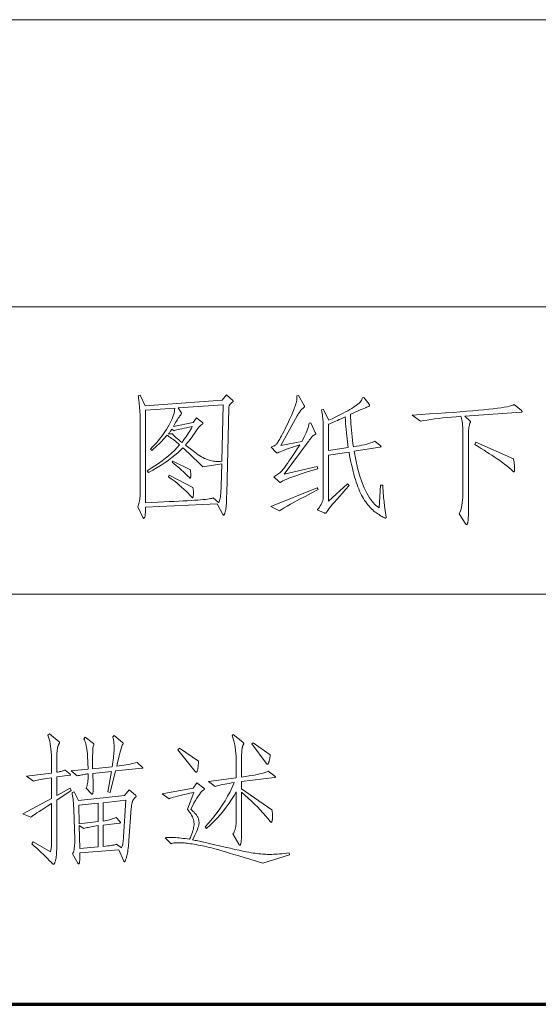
# Model space of a CAD drawing. Extents: x 0 to 1189, y 0 to 841.
# Tile 111 of 132: x 1070 to 1082, y 76 to 100. Entities that reach past the tile are written whole.
import ezdxf

# ---------------------------------------------------------------- set-up
doc = ezdxf.new("R2010")
doc.units = 0

msp = doc.modelspace()

# ---------------------------------------------------------------- linework, layer by layer
at = {"color": 7, "lineweight": 13}
for p, q in [((1169, 100), (989, 100)), ((1169, 93), (989, 93)), ((1169, 86), (989, 86))]:
    msp.add_line(p, q, dxfattribs=at)
at = {"color": 5, "lineweight": 70}
msp.add_line((989, 76), (1169, 76), dxfattribs=at)
at = {"color": 7, "lineweight": 13}
for points in [[(1074.703, 90.86), (1074.859, 90.714), (1074.861, 90.712), (1074.863, 90.711), (1074.865, 90.71), (1074.866, 90.708), (1074.867, 90.706), (1074.868, 90.705), (1074.869, 90.703), (1074.869, 90.702), (1074.87, 90.7), (1074.87, 90.698), (1074.87, 90.696), (1074.869, 90.695), (1074.868, 90.693), (1074.866, 90.69), (1074.864, 90.688), (1074.861, 90.686), (1074.858, 90.684), (1074.854, 90.681), (1074.85, 90.678), (1074.845, 90.676), (1074.84, 90.673), (1074.835, 90.669), (1074.83, 90.665), (1074.825, 90.66), (1074.819, 90.655), (1074.814, 90.649), (1074.808, 90.643), (1074.802, 90.636), (1074.796, 90.628), (1074.79, 90.62), (1074.784, 90.612), (1074.779, 90.603), (1074.774, 90.594), (1074.77, 90.585), (1074.766, 90.576), (1074.764, 90.566), (1074.761, 90.557), (1074.76, 90.547), (1074.759, 90.537), (1074.759, 90.527), (1074.71, 88.445), (1074.708, 88.379), (1074.707, 88.318), (1074.704, 88.262), (1074.701, 88.211), (1074.698, 88.165), (1074.694, 88.124), (1074.69, 88.088), (1074.686, 88.058), (1074.681, 88.032), (1074.675, 88.011), (1074.67, 87.994), (1074.665, 87.979), (1074.66, 87.965), (1074.656, 87.954), (1074.652, 87.944), (1074.648, 87.936), (1074.645, 87.929), (1074.642, 87.925), (1074.64, 87.922), (1074.637, 87.921), (1074.635, 87.921), (1074.633, 87.922), (1074.631, 87.923), (1074.629, 87.924), (1074.627, 87.926), (1074.625, 87.927), (1074.623, 87.93), (1074.621, 87.932), (1074.619, 87.935), (1074.616, 87.939), (1074.474, 88.202), (1072.729, 88.119), (1072.729, 88.079), (1072.729, 88.043), (1072.728, 88.01), (1072.726, 87.98), (1072.724, 87.955), (1072.722, 87.932), (1072.72, 87.913), (1072.717, 87.898), (1072.714, 87.886), (1072.71, 87.878), (1072.706, 87.872), (1072.703, 87.866), (1072.7, 87.861), (1072.697, 87.857), (1072.694, 87.853), (1072.691, 87.85), (1072.689, 87.848), (1072.686, 87.846), (1072.684, 87.845), (1072.682, 87.845), (1072.681, 87.845), (1072.679, 87.846), (1072.677, 87.846), (1072.676, 87.848), (1072.674, 87.849), (1072.673, 87.851), (1072.671, 87.853), (1072.67, 87.856), (1072.668, 87.859), (1072.667, 87.862), (1072.538, 88.129), (1072.55, 88.154), (1072.56, 88.18), (1072.569, 88.209), (1072.576, 88.24), (1072.583, 88.274), (1072.588, 88.31), (1072.592, 88.349), (1072.595, 88.39), (1072.597, 88.434), (1072.597, 88.48), (1072.597, 90.336), (1072.597, 90.348), (1072.597, 90.362), (1072.596, 90.379), (1072.595, 90.398), (1072.594, 90.419), (1072.592, 90.442), (1072.591, 90.468), (1072.589, 90.496), (1072.586, 90.526), (1072.584, 90.558), (1072.581, 90.59), (1072.578, 90.622), (1072.575, 90.652), (1072.572, 90.681), (1072.569, 90.709), (1072.566, 90.735), (1072.562, 90.76), (1072.559, 90.784), (1072.556, 90.807), (1072.552, 90.828), (1072.597, 90.849), (1072.719, 90.589), (1074.599, 90.724)], [(1076.93, 89.056), (1076.782, 89.01), (1076.648, 88.968), (1076.526, 88.928), (1076.419, 88.892), (1076.324, 88.86), (1076.243, 88.83), (1076.175, 88.804), (1076.121, 88.78), (1076.08, 88.76), (1076.053, 88.743), (1076.047, 88.739), (1076.042, 88.736), (1076.037, 88.733), (1076.033, 88.73), (1076.029, 88.728), (1076.025, 88.726), (1076.021, 88.724), (1076.018, 88.723), (1076.015, 88.723), (1076.013, 88.723), (1076.01, 88.723), (1076.008, 88.723), (1076.006, 88.724), (1076.003, 88.724), (1076.001, 88.725), (1075.999, 88.726), (1075.997, 88.728), (1075.994, 88.729), (1075.992, 88.731), (1075.99, 88.733), (1075.858, 88.861), (1075.884, 88.875), (1075.909, 88.889), (1075.934, 88.905), (1075.957, 88.921), (1075.98, 88.938), (1076.002, 88.955), (1076.023, 88.974), (1076.043, 88.993), (1076.062, 89.014), (1076.08, 89.035), (1076.101, 89.06), (1076.126, 89.093), (1076.155, 89.134), (1076.189, 89.182), (1076.228, 89.239), (1076.271, 89.302), (1076.319, 89.374), (1076.371, 89.453), (1076.428, 89.54), (1076.49, 89.635), (1076.423, 89.614), (1076.361, 89.594), (1076.301, 89.575), (1076.245, 89.556), (1076.192, 89.538), (1076.143, 89.52), (1076.097, 89.503), (1076.055, 89.486), (1076.016, 89.47), (1075.98, 89.455), (1075.975, 89.452), (1075.97, 89.45), (1075.966, 89.448), (1075.961, 89.446), (1075.957, 89.444), (1075.953, 89.443), (1075.949, 89.442), (1075.945, 89.441), (1075.942, 89.441), (1075.938, 89.441), (1075.935, 89.441), (1075.931, 89.441), (1075.928, 89.442), (1075.925, 89.443), (1075.922, 89.445), (1075.919, 89.447), (1075.916, 89.449), (1075.913, 89.452), (1075.91, 89.455), (1075.907, 89.458), (1075.792, 89.583), (1075.811, 89.589), (1075.828, 89.595), (1075.844, 89.602), (1075.86, 89.609), (1075.874, 89.616), (1075.887, 89.624), (1075.9, 89.633), (1075.911, 89.642), (1075.922, 89.651), (1075.931, 89.661), (1075.941, 89.674), (1075.954, 89.692), (1075.968, 89.715), (1075.985, 89.743), (1076.004, 89.777), (1076.025, 89.816), (1076.049, 89.86), (1076.074, 89.909), (1076.102, 89.964), (1076.132, 90.024), (1076.163, 90.085), (1076.191, 90.143), (1076.218, 90.199), (1076.243, 90.251), (1076.266, 90.301), (1076.287, 90.349), (1076.307, 90.393), (1076.324, 90.435), (1076.34, 90.475), (1076.354, 90.511), (1076.367, 90.545), (1076.378, 90.576), (1076.388, 90.606), (1076.397, 90.633), (1076.404, 90.657), (1076.41, 90.68), (1076.414, 90.7), (1076.418, 90.718), (1076.42, 90.734), (1076.42, 90.747), (1076.42, 90.759), (1076.42, 90.77), (1076.42, 90.78), (1076.42, 90.79), (1076.42, 90.798), (1076.419, 90.807), (1076.419, 90.814), (1076.418, 90.821), (1076.418, 90.827), (1076.417, 90.832), (1076.458, 90.842), (1076.601, 90.599), (1076.602, 90.597), (1076.603, 90.594), (1076.604, 90.591), (1076.605, 90.588), (1076.606, 90.586), (1076.607, 90.583), (1076.607, 90.58), (1076.607, 90.577), (1076.608, 90.574), (1076.608, 90.572), (1076.607, 90.569), (1076.607, 90.566), (1076.605, 90.563), (1076.603, 90.559), (1076.601, 90.556), (1076.598, 90.552), (1076.594, 90.549), (1076.59, 90.545), (1076.585, 90.541), (1076.58, 90.537), (1076.565, 90.525), (1076.55, 90.512), (1076.534, 90.496), (1076.519, 90.48), (1076.505, 90.461), (1076.49, 90.442), (1076.475, 90.42), (1076.46, 90.397), (1076.445, 90.372), (1076.431, 90.346), (1076.032, 89.618), (1076.542, 89.722), (1076.573, 89.777), (1076.601, 89.829), (1076.626, 89.88), (1076.648, 89.928), (1076.667, 89.973), (1076.684, 90.016), (1076.697, 90.057), (1076.707, 90.096), (1076.714, 90.132), (1076.719, 90.166), (1076.76, 90.173), (1076.871, 89.937), (1076.873, 89.933), (1076.875, 89.93), (1076.877, 89.927), (1076.878, 89.923), (1076.879, 89.92), (1076.88, 89.917), (1076.881, 89.914), (1076.881, 89.911), (1076.882, 89.908), (1076.882, 89.906), (1076.881, 89.903), (1076.881, 89.9), (1076.879, 89.898), (1076.878, 89.895), (1076.875, 89.893), (1076.872, 89.891), (1076.869, 89.889), (1076.865, 89.887), (1076.861, 89.885), (1076.856, 89.883), (1076.85, 89.881), (1076.845, 89.879), (1076.84, 89.876), (1076.835, 89.873), (1076.829, 89.869), (1076.824, 89.865), (1076.818, 89.861), (1076.813, 89.856), (1076.807, 89.851), (1076.802, 89.845), (1076.796, 89.838), (1076.789, 89.83), (1076.781, 89.82), (1076.771, 89.809), (1076.761, 89.796), (1076.75, 89.781), (1076.738, 89.765), (1076.724, 89.748), (1076.71, 89.729), (1076.694, 89.708), (1076.108, 88.92), (1076.92, 89.111)], [(1078.516, 88.653), (1078.52, 88.585), (1078.524, 88.521), (1078.528, 88.46), (1078.533, 88.403), (1078.537, 88.351), (1078.542, 88.301), (1078.547, 88.256), (1078.551, 88.215), (1078.556, 88.177), (1078.561, 88.143), (1078.599, 87.873), (1078.599, 87.869), (1078.598, 87.865), (1078.598, 87.862), (1078.597, 87.859), (1078.595, 87.857), (1078.594, 87.855), (1078.592, 87.854), (1078.59, 87.853), (1078.588, 87.852), (1078.585, 87.852), (1078.578, 87.853), (1078.569, 87.856), (1078.556, 87.861), (1078.542, 87.868), (1078.524, 87.877), (1078.504, 87.889), (1078.481, 87.902), (1078.455, 87.917), (1078.427, 87.935), (1078.396, 87.954), (1078.364, 87.976), (1078.333, 87.999), (1078.302, 88.023), (1078.271, 88.05), (1078.242, 88.078), (1078.212, 88.108), (1078.184, 88.14), (1078.156, 88.173), (1078.128, 88.209), (1078.101, 88.246), (1078.075, 88.284), (1078.049, 88.325), (1078.024, 88.369), (1078, 88.414), (1077.976, 88.461), (1077.953, 88.511), (1077.931, 88.562), (1077.91, 88.616), (1077.889, 88.672), (1077.869, 88.73), (1077.849, 88.79), (1077.83, 88.853), (1077.811, 88.919), (1077.793, 88.988), (1077.776, 89.06), (1077.758, 89.135), (1077.741, 89.212), (1077.725, 89.292), (1077.709, 89.376), (1077.693, 89.462), (1077.194, 89.385), (1077.194, 88.265), (1077.655, 88.684), (1077.697, 88.643), (1077.611, 88.549), (1077.532, 88.462), (1077.46, 88.381), (1077.395, 88.308), (1077.337, 88.24), (1077.286, 88.18), (1077.242, 88.126), (1077.205, 88.079), (1077.175, 88.038), (1077.152, 88.005), (1077.148, 87.998), (1077.143, 87.992), (1077.139, 87.987), (1077.135, 87.982), (1077.132, 87.978), (1077.128, 87.975), (1077.125, 87.973), (1077.122, 87.971), (1077.12, 87.97), (1077.118, 87.97), (1077.115, 87.97), (1077.113, 87.97), (1077.111, 87.97), (1077.108, 87.971), (1077.105, 87.972), (1077.103, 87.972), (1077.1, 87.973), (1077.097, 87.974), (1077.093, 87.975), (1077.09, 87.977), (1076.917, 88.05), (1076.945, 88.082), (1076.97, 88.114), (1076.993, 88.147), (1077.012, 88.179), (1077.028, 88.213), (1077.042, 88.246), (1077.052, 88.28), (1077.06, 88.314), (1077.064, 88.348), (1077.066, 88.383), (1077.066, 90.135), (1077.065, 90.159), (1077.064, 90.185), (1077.062, 90.215), (1077.058, 90.247), (1077.054, 90.281), (1077.049, 90.318), (1077.044, 90.358), (1077.037, 90.4), (1077.029, 90.445), (1077.021, 90.492), (1077.066, 90.506), (1077.201, 90.235), (1077.279, 90.272), (1077.353, 90.308), (1077.423, 90.342), (1077.489, 90.376), (1077.551, 90.408), (1077.61, 90.439), (1077.664, 90.469), (1077.715, 90.498), (1077.762, 90.526), (1077.805, 90.553), (1077.844, 90.578), (1077.879, 90.603), (1077.91, 90.628), (1077.938, 90.652), (1077.962, 90.675), (1077.981, 90.698), (1077.998, 90.72), (1078.01, 90.742), (1078.018, 90.763), (1078.023, 90.783), (1078.058, 90.787), (1078.183, 90.627), (1078.185, 90.623), (1078.188, 90.619), (1078.19, 90.615), (1078.192, 90.612), (1078.193, 90.608), (1078.194, 90.605), (1078.195, 90.602), (1078.196, 90.599), (1078.196, 90.597), (1078.197, 90.594), (1078.196, 90.592), (1078.195, 90.589), (1078.194, 90.587), (1078.192, 90.585), (1078.19, 90.582), (1078.187, 90.58), (1078.183, 90.578), (1078.179, 90.576), (1078.174, 90.574), (1078.169, 90.572), (1078.149, 90.564), (1078.123, 90.554), (1078.093, 90.541), (1078.057, 90.526), (1078.015, 90.508), (1077.969, 90.488), (1077.917, 90.465), (1077.859, 90.44), (1077.796, 90.411), (1077.728, 90.381), (1077.731, 90.305), (1077.734, 90.228), (1077.739, 90.151), (1077.745, 90.073), (1077.752, 89.994), (1077.759, 89.915), (1077.768, 89.834), (1077.778, 89.754), (1077.789, 89.672), (1077.801, 89.59), (1077.876, 89.602), (1077.945, 89.615), (1078.01, 89.628), (1078.069, 89.641), (1078.124, 89.655), (1078.173, 89.669), (1078.218, 89.682), (1078.257, 89.696), (1078.292, 89.711), (1078.321, 89.725), (1078.453, 89.621), (1078.457, 89.618), (1078.461, 89.615), (1078.464, 89.611), (1078.467, 89.609), (1078.469, 89.606), (1078.471, 89.603), (1078.472, 89.601), (1078.473, 89.599), (1078.474, 89.597), (1078.474, 89.595), (1078.474, 89.593), (1078.473, 89.592), (1078.472, 89.59), (1078.47, 89.589), (1078.467, 89.588), (1078.464, 89.587), (1078.46, 89.585), (1078.456, 89.585), (1078.452, 89.584), (1078.446, 89.583), (1077.818, 89.482), (1077.858, 89.272), (1077.901, 89.078), (1077.95, 88.899), (1078.004, 88.737), (1078.062, 88.592), (1078.125, 88.462), (1078.193, 88.349), (1078.266, 88.251), (1078.343, 88.17), (1078.426, 88.105), (1078.46, 88.653)], [(1074.589, 89.174), (1074.131, 89.097), (1074.078, 89.15), (1074.026, 89.201), (1073.975, 89.252), (1073.924, 89.3), (1073.875, 89.348), (1073.826, 89.394), (1073.779, 89.439), (1073.732, 89.482), (1073.687, 89.525), (1073.642, 89.566), (1073.583, 89.506), (1073.518, 89.446), (1073.448, 89.386), (1073.372, 89.326), (1073.291, 89.266), (1073.205, 89.205), (1073.112, 89.145), (1073.014, 89.084), (1072.911, 89.023), (1072.802, 88.962), (1072.771, 89.007), (1072.867, 89.065), (1072.959, 89.124), (1073.047, 89.185), (1073.132, 89.246), (1073.213, 89.309), (1073.29, 89.373), (1073.364, 89.437), (1073.434, 89.503), (1073.5, 89.57), (1073.562, 89.638), (1073.526, 89.668), (1073.492, 89.697), (1073.459, 89.723), (1073.426, 89.749), (1073.395, 89.773), (1073.365, 89.795), (1073.337, 89.816), (1073.309, 89.836), (1073.282, 89.854), (1073.257, 89.871), (1073.227, 89.837), (1073.196, 89.802), (1073.163, 89.766), (1073.128, 89.73), (1073.092, 89.693), (1073.053, 89.656), (1073.013, 89.618), (1072.971, 89.579), (1072.927, 89.54), (1072.882, 89.5), (1072.847, 89.534), (1072.899, 89.586), (1072.949, 89.638), (1072.996, 89.69), (1073.042, 89.743), (1073.085, 89.796), (1073.127, 89.849), (1073.166, 89.903), (1073.204, 89.957), (1073.239, 90.012), (1073.272, 90.067), (1073.303, 90.121), (1073.331, 90.174), (1073.355, 90.224), (1073.377, 90.273), (1073.396, 90.321), (1073.411, 90.366), (1073.424, 90.41), (1073.434, 90.452), (1073.44, 90.492), (1073.444, 90.53), (1072.729, 90.481), (1072.729, 88.227), (1072.884, 88.233), (1073.031, 88.24), (1073.171, 88.246), (1073.302, 88.253), (1073.426, 88.259), (1073.542, 88.264), (1073.649, 88.27), (1073.75, 88.275), (1073.842, 88.281), (1073.926, 88.286), (1074.003, 88.29), (1074.073, 88.296), (1074.136, 88.301), (1074.191, 88.307), (1074.24, 88.313), (1074.282, 88.32), (1074.316, 88.326), (1074.344, 88.333), (1074.364, 88.34), (1074.377, 88.348), (1074.512, 88.233), (1074.523, 88.251), (1074.533, 88.274), (1074.541, 88.301), (1074.549, 88.334), (1074.556, 88.371), (1074.562, 88.414), (1074.566, 88.461), (1074.57, 88.513), (1074.573, 88.57), (1074.575, 88.632)], [(1074.623, 90.61), (1073.527, 90.537), (1073.6, 90.422), (1073.601, 90.42), (1073.603, 90.417), (1073.604, 90.415), (1073.604, 90.412), (1073.605, 90.41), (1073.606, 90.408), (1073.606, 90.406), (1073.607, 90.405), (1073.607, 90.403), (1073.607, 90.402), (1073.607, 90.4), (1073.607, 90.399), (1073.606, 90.397), (1073.605, 90.395), (1073.604, 90.393), (1073.603, 90.391), (1073.602, 90.389), (1073.6, 90.386), (1073.599, 90.384), (1073.597, 90.381), (1073.587, 90.37), (1073.576, 90.355), (1073.562, 90.335), (1073.547, 90.312), (1073.529, 90.285), (1073.509, 90.253), (1073.487, 90.217), (1073.463, 90.178), (1073.437, 90.134), (1073.409, 90.086), (1073.891, 90.183), (1073.975, 90.294), (1074.12, 90.18), (1074.122, 90.178), (1074.124, 90.177), (1074.126, 90.175), (1074.127, 90.174), (1074.128, 90.172), (1074.129, 90.171), (1074.13, 90.169), (1074.13, 90.167), (1074.131, 90.166), (1074.131, 90.164), (1074.131, 90.162), (1074.13, 90.16), (1074.13, 90.159), (1074.129, 90.157), (1074.127, 90.155), (1074.126, 90.153), (1074.124, 90.151), (1074.122, 90.149), (1074.12, 90.147), (1074.117, 90.145), (1074.099, 90.13), (1074.081, 90.116), (1074.065, 90.101), (1074.05, 90.087), (1074.035, 90.072), (1074.022, 90.058), (1074.01, 90.043), (1073.998, 90.028), (1073.988, 90.014), (1073.978, 89.999), (1073.95, 89.956), (1073.923, 89.915), (1073.895, 89.874), (1073.867, 89.835), (1073.839, 89.798), (1073.812, 89.762), (1073.784, 89.727), (1073.756, 89.694), (1073.728, 89.662), (1073.701, 89.632), (1073.888, 89.489), (1073.933, 89.456), (1073.976, 89.425), (1074.017, 89.397), (1074.057, 89.371), (1074.095, 89.347), (1074.131, 89.327), (1074.166, 89.308), (1074.199, 89.293), (1074.23, 89.28), (1074.259, 89.269), (1074.288, 89.26), (1074.318, 89.253), (1074.349, 89.246), (1074.38, 89.241), (1074.413, 89.237), (1074.446, 89.235), (1074.48, 89.233), (1074.516, 89.233), (1074.552, 89.234), (1074.589, 89.236)], [(1081.898, 90.474), (1081.901, 90.472), (1081.904, 90.469), (1081.907, 90.466), (1081.909, 90.464), (1081.911, 90.461), (1081.913, 90.458), (1081.914, 90.456), (1081.915, 90.453), (1081.915, 90.451), (1081.915, 90.448), (1081.915, 90.446), (1081.915, 90.444), (1081.914, 90.442), (1081.912, 90.441), (1081.91, 90.439), (1081.908, 90.438), (1081.905, 90.437), (1081.902, 90.437), (1081.899, 90.436), (1081.895, 90.436), (1080.517, 90.339), (1080.649, 90.214), (1080.651, 90.212), (1080.653, 90.21), (1080.655, 90.208), (1080.656, 90.207), (1080.657, 90.205), (1080.658, 90.203), (1080.659, 90.201), (1080.659, 90.2), (1080.659, 90.198), (1080.66, 90.197), (1080.66, 90.196), (1080.659, 90.194), (1080.659, 90.192), (1080.658, 90.191), (1080.658, 90.189), (1080.657, 90.187), (1080.656, 90.186), (1080.655, 90.184), (1080.654, 90.182), (1080.653, 90.18), (1080.644, 90.163), (1080.636, 90.143), (1080.63, 90.12), (1080.624, 90.093), (1080.619, 90.063), (1080.615, 90.029), (1080.612, 89.991), (1080.609, 89.95), (1080.608, 89.905), (1080.608, 89.857), (1080.608, 88.161), (1080.607, 88.099), (1080.607, 88.043), (1080.606, 87.991), (1080.605, 87.944), (1080.604, 87.903), (1080.603, 87.866), (1080.601, 87.834), (1080.599, 87.806), (1080.596, 87.784), (1080.594, 87.767), (1080.591, 87.753), (1080.588, 87.74), (1080.585, 87.729), (1080.583, 87.719), (1080.58, 87.711), (1080.577, 87.704), (1080.574, 87.699), (1080.571, 87.695), (1080.569, 87.693), (1080.566, 87.692), (1080.563, 87.692), (1080.561, 87.693), (1080.558, 87.694), (1080.556, 87.695), (1080.554, 87.696), (1080.552, 87.697), (1080.55, 87.699), (1080.548, 87.701), (1080.547, 87.704), (1080.545, 87.706), (1080.379, 87.956), (1080.396, 87.989), (1080.412, 88.028), (1080.426, 88.07), (1080.438, 88.117), (1080.449, 88.169), (1080.457, 88.226), (1080.464, 88.287), (1080.469, 88.352), (1080.471, 88.422), (1080.472, 88.497), (1080.472, 89.843), (1080.472, 89.919), (1080.47, 89.989), (1080.468, 90.053), (1080.464, 90.111), (1080.46, 90.163), (1080.455, 90.209), (1080.448, 90.249), (1080.441, 90.283), (1080.433, 90.311), (1080.424, 90.332), (1080.306, 90.323), (1080.193, 90.313), (1080.084, 90.303), (1079.979, 90.292), (1079.878, 90.28), (1079.781, 90.268), (1079.689, 90.256), (1079.6, 90.242), (1079.516, 90.229), (1079.435, 90.214), (1079.23, 90.36), (1079.45, 90.374), (1079.66, 90.389), (1079.86, 90.402), (1080.05, 90.416), (1080.23, 90.429), (1080.401, 90.442), (1080.561, 90.455), (1080.711, 90.468), (1080.852, 90.48), (1080.982, 90.492), (1081.103, 90.504), (1081.213, 90.516), (1081.313, 90.528), (1081.402, 90.541), (1081.482, 90.553), (1081.551, 90.566), (1081.61, 90.579), (1081.658, 90.593), (1081.697, 90.606), (1081.725, 90.62)], [(1077.676, 89.569), (1077.666, 89.64), (1077.656, 89.712), (1077.647, 89.785), (1077.639, 89.859), (1077.631, 89.933), (1077.624, 90.009), (1077.617, 90.085), (1077.611, 90.162), (1077.605, 90.24), (1077.6, 90.318), (1077.55, 90.295), (1077.501, 90.273), (1077.456, 90.253), (1077.412, 90.233), (1077.37, 90.214), (1077.331, 90.197), (1077.293, 90.18), (1077.258, 90.165), (1077.225, 90.151), (1077.194, 90.138), (1077.194, 89.496)], [(1073.867, 90.082), (1073.795, 90.068), (1073.729, 90.054), (1073.669, 90.041), (1073.615, 90.03), (1073.568, 90.019), (1073.527, 90.01), (1073.492, 90.001), (1073.464, 89.994), (1073.442, 89.987), (1073.427, 89.982), (1073.371, 90.02), (1073.366, 90.011), (1073.36, 90.002), (1073.353, 89.992), (1073.345, 89.981), (1073.336, 89.97), (1073.327, 89.958), (1073.317, 89.945), (1073.306, 89.931), (1073.294, 89.917), (1073.281, 89.902), (1073.392, 89.902), (1073.397, 89.893), (1073.406, 89.881), (1073.419, 89.866), (1073.436, 89.849), (1073.456, 89.83), (1073.48, 89.808), (1073.508, 89.784), (1073.54, 89.758), (1073.575, 89.729), (1073.614, 89.697), (1073.645, 89.736), (1073.674, 89.774), (1073.702, 89.812), (1073.729, 89.851), (1073.755, 89.889), (1073.78, 89.928), (1073.804, 89.966), (1073.826, 90.005), (1073.847, 90.044)], [(1081.704, 89.295), (1081.709, 89.27), (1081.714, 89.245), (1081.718, 89.221), (1081.722, 89.198), (1081.725, 89.175), (1081.727, 89.153), (1081.729, 89.132), (1081.73, 89.112), (1081.731, 89.092), (1081.732, 89.073), (1081.731, 89.055), (1081.731, 89.039), (1081.73, 89.025), (1081.729, 89.013), (1081.728, 89.003), (1081.727, 88.994), (1081.725, 88.988), (1081.723, 88.983), (1081.72, 88.98), (1081.718, 88.979), (1081.715, 88.979), (1081.712, 88.98), (1081.709, 88.981), (1081.707, 88.982), (1081.704, 88.983), (1081.701, 88.984), (1081.698, 88.986), (1081.695, 88.988), (1081.693, 88.991), (1081.69, 88.993), (1081.665, 89.017), (1081.638, 89.041), (1081.61, 89.066), (1081.581, 89.091), (1081.55, 89.117), (1081.517, 89.143), (1081.483, 89.169), (1081.448, 89.196), (1081.411, 89.224), (1081.372, 89.252), (1081.331, 89.281), (1081.285, 89.312), (1081.235, 89.346), (1081.181, 89.383), (1081.122, 89.421), (1081.059, 89.462), (1080.992, 89.505), (1080.92, 89.551), (1080.844, 89.599), (1080.764, 89.649), (1080.788, 89.701)], [(1073.825, 89.028), (1073.827, 89.012), (1073.828, 88.997), (1073.829, 88.982), (1073.83, 88.967), (1073.831, 88.952), (1073.831, 88.938), (1073.832, 88.925), (1073.832, 88.911), (1073.832, 88.898), (1073.832, 88.886), (1073.832, 88.874), (1073.832, 88.863), (1073.831, 88.854), (1073.83, 88.846), (1073.828, 88.839), (1073.826, 88.833), (1073.824, 88.829), (1073.821, 88.826), (1073.818, 88.824), (1073.815, 88.823), (1073.814, 88.823), (1073.813, 88.824), (1073.812, 88.824), (1073.811, 88.825), (1073.809, 88.827), (1073.807, 88.828), (1073.805, 88.83), (1073.803, 88.832), (1073.8, 88.834), (1073.798, 88.837), (1073.763, 88.873), (1073.727, 88.91), (1073.689, 88.947), (1073.649, 88.984), (1073.608, 89.022), (1073.565, 89.06), (1073.521, 89.098), (1073.475, 89.137), (1073.427, 89.176), (1073.378, 89.215), (1073.399, 89.243)], [(1073.885, 88.601), (1073.887, 88.589), (1073.89, 88.576), (1073.892, 88.563), (1073.893, 88.551), (1073.895, 88.538), (1073.896, 88.525), (1073.897, 88.512), (1073.898, 88.499), (1073.898, 88.486), (1073.898, 88.473), (1073.898, 88.449), (1073.897, 88.428), (1073.896, 88.409), (1073.894, 88.393), (1073.892, 88.379), (1073.89, 88.368), (1073.886, 88.359), (1073.883, 88.353), (1073.879, 88.349), (1073.874, 88.348), (1073.873, 88.348), (1073.872, 88.349), (1073.871, 88.349), (1073.87, 88.35), (1073.868, 88.351), (1073.866, 88.353), (1073.864, 88.355), (1073.862, 88.357), (1073.859, 88.359), (1073.857, 88.362), (1073.813, 88.41), (1073.766, 88.458), (1073.717, 88.507), (1073.664, 88.557), (1073.609, 88.606), (1073.55, 88.657), (1073.489, 88.707), (1073.425, 88.758), (1073.358, 88.81), (1073.288, 88.861), (1073.309, 88.896)], [(1076.937, 88.546), (1076.771, 88.459), (1076.621, 88.381), (1076.487, 88.309), (1076.369, 88.246), (1076.268, 88.19), (1076.182, 88.142), (1076.113, 88.101), (1076.059, 88.068), (1076.022, 88.043), (1076.001, 88.025), (1075.789, 88.133), (1076.917, 88.591)], [(1070.919, 81.208), (1070.565, 80.979), (1070.565, 79.966), (1070.565, 79.899), (1070.564, 79.837), (1070.562, 79.78), (1070.561, 79.728), (1070.558, 79.68), (1070.555, 79.637), (1070.552, 79.6), (1070.547, 79.567), (1070.543, 79.538), (1070.537, 79.515), (1070.532, 79.495), (1070.526, 79.478), (1070.521, 79.462), (1070.516, 79.449), (1070.51, 79.437), (1070.505, 79.428), (1070.5, 79.421), (1070.495, 79.415), (1070.49, 79.412), (1070.485, 79.411), (1070.483, 79.411), (1070.481, 79.412), (1070.479, 79.412), (1070.477, 79.413), (1070.475, 79.414), (1070.473, 79.415), (1070.471, 79.416), (1070.469, 79.418), (1070.467, 79.42), (1070.464, 79.422), (1070.424, 79.465), (1070.381, 79.509), (1070.335, 79.554), (1070.288, 79.601), (1070.238, 79.65), (1070.186, 79.699), (1070.131, 79.75), (1070.075, 79.802), (1070.016, 79.856), (1069.954, 79.911), (1069.986, 79.959), (1070.409, 79.72), (1070.414, 79.732), (1070.419, 79.747), (1070.423, 79.766), (1070.427, 79.788), (1070.43, 79.813), (1070.432, 79.841), (1070.434, 79.873), (1070.436, 79.908), (1070.436, 79.946), (1070.437, 79.987), (1070.437, 80.896), (1070.349, 80.84), (1070.27, 80.789), (1070.199, 80.743), (1070.136, 80.702), (1070.081, 80.666), (1070.035, 80.635), (1069.996, 80.609), (1069.966, 80.587), (1069.944, 80.571), (1069.93, 80.559), (1069.739, 80.639), (1070.437, 81.017), (1070.437, 81.524), (1070.377, 81.516), (1070.32, 81.507), (1070.267, 81.499), (1070.218, 81.491), (1070.172, 81.482), (1070.13, 81.474), (1070.091, 81.466), (1070.056, 81.457), (1070.024, 81.449), (1069.996, 81.441), (1069.826, 81.559), (1070.437, 81.635), (1070.437, 81.926), (1070.436, 82.007), (1070.433, 82.084), (1070.429, 82.157), (1070.422, 82.226), (1070.414, 82.291), (1070.404, 82.353), (1070.392, 82.411), (1070.379, 82.465), (1070.364, 82.515), (1070.347, 82.561), (1070.385, 82.589), (1070.624, 82.398), (1070.626, 82.397), (1070.628, 82.395), (1070.629, 82.394), (1070.631, 82.392), (1070.632, 82.391), (1070.633, 82.389), (1070.634, 82.387), (1070.634, 82.386), (1070.634, 82.384), (1070.634, 82.382), (1070.634, 82.38), (1070.633, 82.378), (1070.632, 82.374), (1070.63, 82.37), (1070.628, 82.365), (1070.626, 82.359), (1070.623, 82.352), (1070.619, 82.345), (1070.615, 82.337), (1070.61, 82.329), (1070.605, 82.319), (1070.601, 82.31), (1070.597, 82.299), (1070.593, 82.288), (1070.589, 82.277), (1070.586, 82.265), (1070.583, 82.252), (1070.58, 82.239), (1070.578, 82.225), (1070.575, 82.211), (1070.573, 82.195), (1070.572, 82.176), (1070.57, 82.155), (1070.569, 82.13), (1070.568, 82.103), (1070.567, 82.073), (1070.566, 82.041), (1070.565, 82.005), (1070.565, 81.967), (1070.565, 81.926), (1070.565, 81.656), (1070.593, 81.661), (1070.619, 81.666), (1070.643, 81.671), (1070.666, 81.676), (1070.687, 81.682), (1070.706, 81.687), (1070.723, 81.693), (1070.739, 81.699), (1070.754, 81.705), (1070.766, 81.711), (1070.888, 81.607), (1070.89, 81.606), (1070.891, 81.604), (1070.893, 81.603), (1070.894, 81.602), (1070.896, 81.6), (1070.896, 81.599), (1070.897, 81.597), (1070.898, 81.596), (1070.898, 81.595), (1070.898, 81.593), (1070.898, 81.592), (1070.897, 81.591), (1070.896, 81.589), (1070.895, 81.588), (1070.894, 81.587), (1070.892, 81.586), (1070.89, 81.585), (1070.887, 81.584), (1070.884, 81.584), (1070.881, 81.583), (1070.565, 81.541), (1070.565, 81.087), (1070.895, 81.267)], [(1075.88, 81.565), (1075.883, 81.563), (1075.886, 81.56), (1075.889, 81.557), (1075.891, 81.555), (1075.893, 81.552), (1075.894, 81.55), (1075.896, 81.548), (1075.896, 81.545), (1075.897, 81.543), (1075.897, 81.541), (1075.897, 81.539), (1075.896, 81.537), (1075.895, 81.536), (1075.893, 81.534), (1075.891, 81.533), (1075.888, 81.531), (1075.885, 81.53), (1075.881, 81.529), (1075.877, 81.528), (1075.873, 81.527), (1075.071, 81.427), (1075.071, 81.25), (1075.814, 80.743), (1075.816, 80.722), (1075.819, 80.702), (1075.821, 80.683), (1075.823, 80.665), (1075.824, 80.648), (1075.825, 80.632), (1075.826, 80.617), (1075.827, 80.602), (1075.828, 80.589), (1075.828, 80.577), (1075.828, 80.565), (1075.827, 80.554), (1075.827, 80.543), (1075.826, 80.532), (1075.825, 80.522), (1075.824, 80.512), (1075.823, 80.503), (1075.821, 80.494), (1075.819, 80.485), (1075.817, 80.476), (1075.815, 80.468), (1075.813, 80.461), (1075.811, 80.455), (1075.809, 80.45), (1075.807, 80.445), (1075.805, 80.441), (1075.803, 80.438), (1075.801, 80.436), (1075.798, 80.435), (1075.796, 80.435), (1075.794, 80.435), (1075.792, 80.436), (1075.79, 80.437), (1075.787, 80.438), (1075.784, 80.441), (1075.781, 80.443), (1075.778, 80.446), (1075.775, 80.45), (1075.772, 80.454), (1075.769, 80.459), (1075.712, 80.528), (1075.653, 80.598), (1075.591, 80.669), (1075.526, 80.739), (1075.457, 80.81), (1075.386, 80.881), (1075.312, 80.953), (1075.235, 81.025), (1075.155, 81.097), (1075.071, 81.17), (1075.071, 80.306), (1075.071, 80.249), (1075.071, 80.197), (1075.07, 80.15), (1075.069, 80.107), (1075.068, 80.068), (1075.067, 80.034), (1075.065, 80.005), (1075.064, 79.98), (1075.062, 79.959), (1075.059, 79.944), (1075.057, 79.931), (1075.054, 79.919), (1075.052, 79.909), (1075.049, 79.9), (1075.047, 79.893), (1075.044, 79.887), (1075.041, 79.882), (1075.039, 79.879), (1075.036, 79.877), (1075.033, 79.876), (1075.031, 79.876), (1075.028, 79.877), (1075.025, 79.878), (1075.022, 79.88), (1075.019, 79.882), (1075.017, 79.885), (1075.014, 79.888), (1075.011, 79.892), (1075.008, 79.896), (1075.005, 79.9), (1074.863, 80.154), (1074.872, 80.168), (1074.88, 80.183), (1074.888, 80.198), (1074.895, 80.213), (1074.901, 80.229), (1074.907, 80.244), (1074.913, 80.26), (1074.918, 80.276), (1074.922, 80.292), (1074.926, 80.308), (1074.929, 80.326), (1074.932, 80.346), (1074.935, 80.37), (1074.937, 80.397), (1074.939, 80.426), (1074.94, 80.459), (1074.942, 80.494), (1074.942, 80.533), (1074.943, 80.574), (1074.943, 80.618), (1074.943, 81.18), (1074.888, 81.086), (1074.83, 80.992), (1074.767, 80.9), (1074.7, 80.809), (1074.63, 80.718), (1074.555, 80.629), (1074.477, 80.541), (1074.395, 80.453), (1074.308, 80.367), (1074.218, 80.282), (1074.183, 80.324), (1074.277, 80.427), (1074.365, 80.531), (1074.448, 80.637), (1074.527, 80.743), (1074.6, 80.851), (1074.669, 80.96), (1074.733, 81.07), (1074.792, 81.181), (1074.845, 81.293), (1074.894, 81.406), (1074.83, 81.396), (1074.77, 81.386), (1074.714, 81.376), (1074.661, 81.366), (1074.613, 81.356), (1074.568, 81.346), (1074.527, 81.336), (1074.489, 81.326), (1074.456, 81.316), (1074.426, 81.305), (1074.267, 81.43), (1074.943, 81.52), (1074.943, 81.888), (1074.942, 81.971), (1074.939, 82.05), (1074.934, 82.125), (1074.926, 82.196), (1074.917, 82.264), (1074.906, 82.327), (1074.892, 82.387), (1074.876, 82.443), (1074.859, 82.495), (1074.839, 82.544), (1074.87, 82.578), (1075.106, 82.388), (1075.11, 82.384), (1075.114, 82.381), (1075.117, 82.378), (1075.119, 82.375), (1075.122, 82.372), (1075.124, 82.369), (1075.125, 82.366), (1075.126, 82.363), (1075.127, 82.361), (1075.127, 82.358), (1075.127, 82.356), (1075.126, 82.353), (1075.125, 82.349), (1075.124, 82.346), (1075.122, 82.342), (1075.12, 82.337), (1075.118, 82.333), (1075.115, 82.328), (1075.111, 82.322), (1075.108, 82.317), (1075.104, 82.31), (1075.101, 82.302), (1075.097, 82.292), (1075.094, 82.282), (1075.091, 82.269), (1075.089, 82.256), (1075.086, 82.24), (1075.084, 82.224), (1075.082, 82.206), (1075.08, 82.186), (1075.078, 82.165), (1075.077, 82.142), (1075.076, 82.116), (1075.074, 82.089), (1075.074, 82.059), (1075.073, 82.027), (1075.072, 81.993), (1075.072, 81.957), (1075.072, 81.918), (1075.071, 81.878), (1075.071, 81.538), (1075.17, 81.552), (1075.26, 81.566), (1075.344, 81.58), (1075.419, 81.594), (1075.488, 81.609), (1075.548, 81.623), (1075.602, 81.638), (1075.648, 81.653), (1075.686, 81.668), (1075.717, 81.683)], [(1072.65, 81.784), (1072.653, 81.781), (1072.655, 81.779), (1072.657, 81.776), (1072.659, 81.774), (1072.66, 81.772), (1072.662, 81.77), (1072.663, 81.768), (1072.663, 81.766), (1072.664, 81.765), (1072.664, 81.763), (1072.664, 81.762), (1072.663, 81.761), (1072.662, 81.759), (1072.661, 81.758), (1072.66, 81.757), (1072.658, 81.756), (1072.655, 81.755), (1072.653, 81.754), (1072.65, 81.754), (1072.646, 81.753), (1071.998, 81.687), (1071.869, 81.163), (1071.807, 81.18), (1071.897, 81.676), (1071.443, 81.628), (1071.445, 81.593), (1071.447, 81.559), (1071.448, 81.524), (1071.449, 81.49), (1071.451, 81.456), (1071.451, 81.422), (1071.452, 81.388), (1071.453, 81.355), (1071.453, 81.321), (1071.453, 81.288), (1071.453, 81.256), (1071.452, 81.228), (1071.451, 81.203), (1071.449, 81.181), (1071.446, 81.163), (1071.443, 81.148), (1071.44, 81.136), (1071.435, 81.128), (1071.431, 81.123), (1071.425, 81.121), (1071.424, 81.122), (1071.422, 81.122), (1071.421, 81.122), (1071.419, 81.123), (1071.418, 81.124), (1071.416, 81.125), (1071.414, 81.127), (1071.412, 81.128), (1071.41, 81.13), (1071.408, 81.132), (1071.283, 81.271), (1071.293, 81.296), (1071.302, 81.323), (1071.309, 81.353), (1071.316, 81.384), (1071.321, 81.418), (1071.326, 81.454), (1071.329, 81.492), (1071.331, 81.531), (1071.332, 81.573), (1071.332, 81.617), (1071.307, 81.614), (1071.281, 81.61), (1071.255, 81.606), (1071.229, 81.601), (1071.202, 81.597), (1071.174, 81.592), (1071.147, 81.586), (1071.119, 81.581), (1071.09, 81.575), (1071.061, 81.569), (1070.912, 81.687), (1071.328, 81.729), (1071.314, 82.051), (1071.311, 82.109), (1071.306, 82.164), (1071.3, 82.215), (1071.293, 82.262), (1071.285, 82.306), (1071.275, 82.347), (1071.264, 82.384), (1071.252, 82.417), (1071.239, 82.448), (1071.224, 82.474), (1071.255, 82.509), (1071.457, 82.356), (1071.459, 82.354), (1071.462, 82.352), (1071.464, 82.35), (1071.465, 82.348), (1071.467, 82.346), (1071.468, 82.344), (1071.469, 82.342), (1071.47, 82.34), (1071.47, 82.338), (1071.47, 82.336), (1071.47, 82.334), (1071.47, 82.331), (1071.47, 82.329), (1071.469, 82.327), (1071.469, 82.325), (1071.468, 82.323), (1071.467, 82.321), (1071.466, 82.319), (1071.465, 82.317), (1071.464, 82.315), (1071.459, 82.305), (1071.455, 82.291), (1071.451, 82.272), (1071.448, 82.249), (1071.445, 82.222), (1071.443, 82.19), (1071.441, 82.154), (1071.44, 82.114), (1071.439, 82.069), (1071.439, 82.02), (1071.439, 81.742), (1071.915, 81.791), (1071.924, 81.847), (1071.932, 81.902), (1071.939, 81.954), (1071.946, 82.004), (1071.951, 82.051), (1071.955, 82.097), (1071.959, 82.14), (1071.961, 82.181), (1071.963, 82.219), (1071.963, 82.256), (1071.963, 82.29), (1071.962, 82.323), (1071.96, 82.354), (1071.958, 82.383), (1071.954, 82.411), (1071.951, 82.437), (1071.946, 82.461), (1071.941, 82.483), (1071.935, 82.504), (1071.928, 82.523), (1071.967, 82.554), (1072.168, 82.381), (1072.171, 82.378), (1072.174, 82.375), (1072.177, 82.373), (1072.179, 82.37), (1072.181, 82.367), (1072.182, 82.365), (1072.184, 82.362), (1072.184, 82.36), (1072.185, 82.357), (1072.185, 82.355), (1072.185, 82.352), (1072.184, 82.35), (1072.184, 82.347), (1072.182, 82.344), (1072.181, 82.341), (1072.179, 82.338), (1072.177, 82.335), (1072.174, 82.332), (1072.171, 82.329), (1072.168, 82.325), (1072.162, 82.316), (1072.154, 82.296), (1072.145, 82.268), (1072.133, 82.23), (1072.12, 82.182), (1072.105, 82.125), (1072.088, 82.058), (1072.069, 81.982), (1072.048, 81.897), (1072.026, 81.801), (1072.088, 81.81), (1072.147, 81.819), (1072.204, 81.828), (1072.258, 81.837), (1072.309, 81.846), (1072.357, 81.856), (1072.403, 81.866), (1072.445, 81.877), (1072.485, 81.888), (1072.522, 81.898)], [(1075.772, 82.082), (1075.77, 82.06), (1075.768, 82.039), (1075.765, 82.019), (1075.762, 82), (1075.759, 81.982), (1075.756, 81.965), (1075.752, 81.949), (1075.749, 81.935), (1075.745, 81.921), (1075.741, 81.909), (1075.737, 81.898), (1075.733, 81.888), (1075.729, 81.879), (1075.725, 81.871), (1075.721, 81.865), (1075.718, 81.859), (1075.714, 81.855), (1075.711, 81.852), (1075.708, 81.851), (1075.704, 81.85), (1075.701, 81.85), (1075.698, 81.851), (1075.695, 81.852), (1075.692, 81.854), (1075.688, 81.856), (1075.685, 81.859), (1075.682, 81.862), (1075.678, 81.865), (1075.675, 81.87), (1075.672, 81.874), (1075.325, 82.346), (1075.352, 82.377)], [(1074.02, 81.923), (1074.02, 81.901), (1074.02, 81.88), (1074.019, 81.859), (1074.017, 81.839), (1074.016, 81.82), (1074.014, 81.801), (1074.012, 81.784), (1074.009, 81.766), (1074.006, 81.75), (1074.003, 81.734), (1074, 81.719), (1073.996, 81.706), (1073.993, 81.694), (1073.989, 81.684), (1073.986, 81.675), (1073.983, 81.668), (1073.979, 81.663), (1073.976, 81.659), (1073.973, 81.656), (1073.97, 81.656), (1073.967, 81.656), (1073.964, 81.656), (1073.96, 81.658), (1073.957, 81.659), (1073.954, 81.661), (1073.951, 81.663), (1073.947, 81.666), (1073.944, 81.669), (1073.94, 81.673), (1073.937, 81.676), (1073.517, 82.2), (1073.555, 82.242)], [(1076.244, 79.64), (1075.592, 79.439), (1075.428, 79.489), (1075.275, 79.536), (1075.134, 79.579), (1075.003, 79.618), (1074.883, 79.654), (1074.775, 79.687), (1074.677, 79.716), (1074.59, 79.741), (1074.515, 79.763), (1074.45, 79.781), (1074.392, 79.796), (1074.335, 79.811), (1074.279, 79.826), (1074.224, 79.839), (1074.17, 79.851), (1074.117, 79.863), (1074.066, 79.874), (1074.015, 79.883), (1073.966, 79.892), (1073.918, 79.9), (1073.871, 79.908), (1073.827, 79.914), (1073.784, 79.92), (1073.743, 79.925), (1073.705, 79.929), (1073.668, 79.932), (1073.633, 79.935), (1073.6, 79.937), (1073.569, 79.938), (1073.54, 79.938), (1073.513, 79.938), (1073.487, 79.937), (1073.464, 79.936), (1073.442, 79.935), (1073.422, 79.932), (1073.404, 79.93), (1073.388, 79.927), (1073.374, 79.923), (1073.361, 79.919), (1073.351, 79.914), (1073.205, 80.06), (1073.217, 80.061), (1073.229, 80.062), (1073.242, 80.063), (1073.255, 80.064), (1073.268, 80.065), (1073.282, 80.066), (1073.296, 80.066), (1073.311, 80.067), (1073.325, 80.067), (1073.34, 80.067), (1073.38, 80.066), (1073.421, 80.065), (1073.464, 80.063), (1073.508, 80.06), (1073.554, 80.056), (1073.601, 80.051), (1073.65, 80.045), (1073.7, 80.038), (1073.752, 80.03), (1073.805, 80.022), (1073.826, 80.067), (1073.844, 80.112), (1073.86, 80.154), (1073.874, 80.195), (1073.886, 80.235), (1073.896, 80.273), (1073.903, 80.309), (1073.908, 80.344), (1073.912, 80.377), (1073.913, 80.409), (1073.911, 80.44), (1073.906, 80.472), (1073.898, 80.504), (1073.887, 80.538), (1073.872, 80.572), (1073.854, 80.607), (1073.833, 80.642), (1073.808, 80.679), (1073.781, 80.716), (1073.75, 80.754), (1073.906, 81.163), (1073.81, 81.143), (1073.722, 81.124), (1073.642, 81.106), (1073.571, 81.089), (1073.507, 81.073), (1073.451, 81.058), (1073.404, 81.045), (1073.364, 81.032), (1073.333, 81.021), (1073.309, 81.01), (1073.136, 81.128), (1073.892, 81.267), (1073.979, 81.402), (1074.152, 81.267), (1074.155, 81.265), (1074.157, 81.263), (1074.159, 81.261), (1074.161, 81.259), (1074.162, 81.257), (1074.164, 81.255), (1074.165, 81.253), (1074.165, 81.252), (1074.166, 81.25), (1074.166, 81.248), (1074.166, 81.246), (1074.165, 81.244), (1074.164, 81.243), (1074.163, 81.241), (1074.162, 81.239), (1074.16, 81.237), (1074.157, 81.235), (1074.155, 81.233), (1074.152, 81.231), (1074.149, 81.229), (1074.124, 81.211), (1074.098, 81.187), (1074.071, 81.156), (1074.042, 81.118), (1074.012, 81.074), (1073.98, 81.023), (1073.946, 80.965), (1073.911, 80.901), (1073.875, 80.831), (1073.836, 80.754), (1073.857, 80.735), (1073.877, 80.716), (1073.895, 80.698), (1073.912, 80.68), (1073.928, 80.663), (1073.943, 80.647), (1073.956, 80.631), (1073.969, 80.616), (1073.979, 80.601), (1073.989, 80.587), (1073.998, 80.573), (1074.005, 80.558), (1074.012, 80.543), (1074.018, 80.526), (1074.023, 80.51), (1074.027, 80.492), (1074.03, 80.474), (1074.032, 80.455), (1074.034, 80.436), (1074.034, 80.415), (1074.033, 80.393), (1074.028, 80.366), (1074.02, 80.336), (1074.009, 80.301), (1073.995, 80.262), (1073.978, 80.22), (1073.958, 80.173), (1073.934, 80.122), (1073.908, 80.067), (1073.878, 80.008), (1073.91, 80.002), (1073.942, 79.996), (1073.974, 79.99), (1074.008, 79.983), (1074.042, 79.976), (1074.077, 79.968), (1074.112, 79.96), (1074.148, 79.952), (1074.184, 79.944), (1074.221, 79.935), (1074.382, 79.897), (1074.531, 79.862), (1074.669, 79.83), (1074.795, 79.802), (1074.909, 79.776), (1075.011, 79.754), (1075.102, 79.735), (1075.182, 79.719), (1075.249, 79.706), (1075.306, 79.696), (1075.355, 79.688), (1075.403, 79.681), (1075.45, 79.674), (1075.495, 79.669), (1075.539, 79.664), (1075.581, 79.661), (1075.622, 79.658), (1075.661, 79.656), (1075.699, 79.654), (1075.736, 79.654), (1075.773, 79.654), (1075.813, 79.655), (1075.856, 79.657), (1075.901, 79.66), (1075.949, 79.663), (1076.001, 79.666), (1076.055, 79.671), (1076.111, 79.676), (1076.171, 79.682), (1076.234, 79.689)], [(1072.327, 81.225), (1072.483, 81.094), (1072.487, 81.091), (1072.49, 81.088), (1072.492, 81.086), (1072.495, 81.083), (1072.496, 81.081), (1072.498, 81.078), (1072.499, 81.076), (1072.5, 81.074), (1072.501, 81.071), (1072.501, 81.069), (1072.501, 81.067), (1072.5, 81.065), (1072.5, 81.063), (1072.499, 81.062), (1072.498, 81.06), (1072.497, 81.058), (1072.496, 81.057), (1072.494, 81.055), (1072.492, 81.053), (1072.49, 81.052), (1072.482, 81.045), (1072.473, 81.037), (1072.465, 81.03), (1072.457, 81.021), (1072.45, 81.013), (1072.443, 81.004), (1072.437, 80.994), (1072.43, 80.984), (1072.425, 80.974), (1072.419, 80.964), (1072.414, 80.952), (1072.41, 80.939), (1072.405, 80.925), (1072.401, 80.909), (1072.397, 80.892), (1072.394, 80.873), (1072.391, 80.853), (1072.388, 80.832), (1072.385, 80.809), (1072.383, 80.785), (1072.324, 80.004), (1072.32, 79.949), (1072.315, 79.897), (1072.31, 79.848), (1072.305, 79.803), (1072.3, 79.76), (1072.294, 79.721), (1072.288, 79.685), (1072.282, 79.652), (1072.275, 79.623), (1072.268, 79.597), (1072.262, 79.573), (1072.255, 79.552), (1072.25, 79.534), (1072.244, 79.518), (1072.239, 79.504), (1072.235, 79.493), (1072.231, 79.485), (1072.227, 79.479), (1072.224, 79.475), (1072.222, 79.474), (1072.219, 79.474), (1072.217, 79.474), (1072.215, 79.475), (1072.213, 79.476), (1072.211, 79.477), (1072.209, 79.479), (1072.207, 79.48), (1072.205, 79.482), (1072.204, 79.485), (1072.203, 79.487), (1072.078, 79.762), (1071.127, 79.689), (1071.128, 79.664), (1071.128, 79.64), (1071.128, 79.617), (1071.128, 79.595), (1071.127, 79.575), (1071.127, 79.556), (1071.126, 79.538), (1071.125, 79.521), (1071.123, 79.505), (1071.122, 79.491), (1071.12, 79.478), (1071.118, 79.466), (1071.116, 79.456), (1071.115, 79.447), (1071.113, 79.439), (1071.111, 79.433), (1071.109, 79.428), (1071.107, 79.424), (1071.105, 79.422), (1071.103, 79.422), (1071.101, 79.422), (1071.099, 79.422), (1071.097, 79.423), (1071.094, 79.424), (1071.092, 79.426), (1071.09, 79.428), (1071.088, 79.43), (1071.086, 79.433), (1071.084, 79.436), (1071.082, 79.439), (1070.947, 79.664), (1070.958, 79.687), (1070.969, 79.712), (1070.978, 79.74), (1070.985, 79.772), (1070.992, 79.806), (1070.997, 79.843), (1071, 79.883), (1071.002, 79.926), (1071.003, 79.973), (1071.002, 80.022), (1070.978, 80.747), (1070.977, 80.789), (1070.975, 80.831), (1070.973, 80.873), (1070.97, 80.914), (1070.966, 80.956), (1070.961, 80.997), (1070.956, 81.038), (1070.95, 81.079), (1070.943, 81.119), (1070.936, 81.16), (1070.985, 81.177), (1071.092, 80.965), (1072.22, 81.087)], [(1071.575, 80.452), (1071.575, 80.899), (1071.099, 80.851), (1071.11, 80.4)], [(1072.251, 80.972), (1071.693, 80.913), (1071.693, 80.466), (1071.736, 80.474), (1071.777, 80.483), (1071.816, 80.491), (1071.852, 80.5), (1071.885, 80.508), (1071.916, 80.517), (1071.944, 80.526), (1071.969, 80.535), (1071.992, 80.544), (1072.012, 80.552), (1072.105, 80.452), (1072.108, 80.449), (1072.11, 80.447), (1072.112, 80.444), (1072.114, 80.442), (1072.116, 80.439), (1072.117, 80.437), (1072.118, 80.435), (1072.119, 80.433), (1072.119, 80.431), (1072.119, 80.429), (1072.119, 80.428), (1072.118, 80.426), (1072.117, 80.425), (1072.115, 80.423), (1072.113, 80.422), (1072.11, 80.421), (1072.107, 80.42), (1072.104, 80.419), (1072.099, 80.418), (1072.095, 80.417), (1071.693, 80.369), (1071.693, 79.848), (1071.75, 79.854), (1071.802, 79.86), (1071.849, 79.866), (1071.89, 79.872), (1071.926, 79.878), (1071.956, 79.883), (1071.981, 79.889), (1072, 79.894), (1072.014, 79.899), (1072.022, 79.904), (1072.14, 79.81), (1072.147, 79.821), (1072.154, 79.835), (1072.161, 79.853), (1072.167, 79.875), (1072.172, 79.9), (1072.177, 79.929), (1072.182, 79.962), (1072.186, 79.998), (1072.189, 80.037), (1072.192, 80.081)], [(1071.575, 79.838), (1071.575, 80.355), (1071.528, 80.348), (1071.484, 80.341), (1071.443, 80.334), (1071.404, 80.327), (1071.367, 80.32), (1071.333, 80.313), (1071.302, 80.306), (1071.274, 80.299), (1071.248, 80.292), (1071.224, 80.285), (1071.11, 80.355), (1071.127, 79.796)]]:
    msp.add_lwpolyline(points, close=True, dxfattribs=at)

doc.saveas('drawing.dxf')
